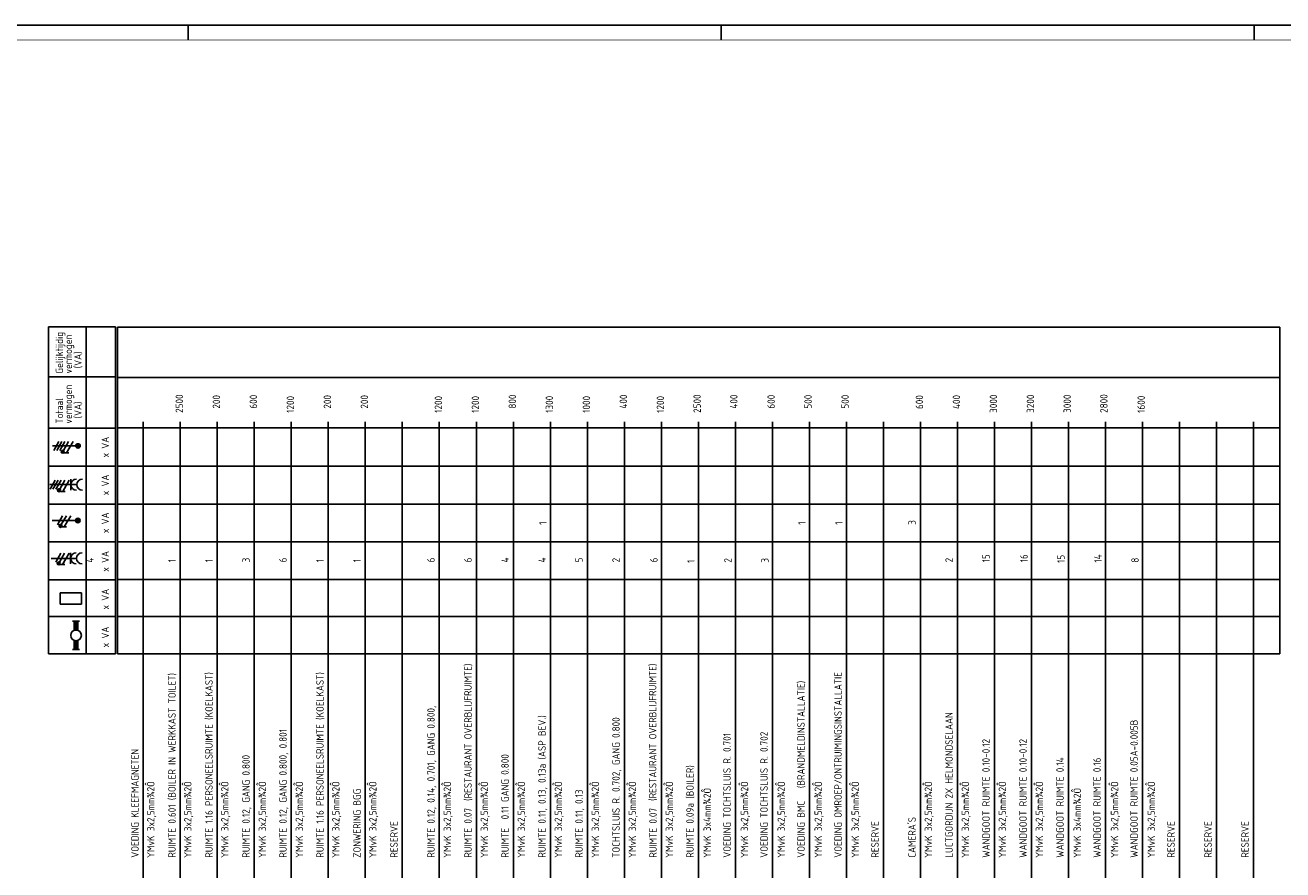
# Model space of a CAD drawing. Header units: millimetres. Extents: x 882 to 2071, y -2 to 839.
# Tile 7 of 8: x 1291 to 1716, y 553 to 839. Entities that reach past the tile are written whole.
import ezdxf
from ezdxf.enums import TextEntityAlignment as Align

# ---------------------------------------------------------------- set-up
doc = ezdxf.new("R2010")
doc.units = ezdxf.units.MM
for name, color, linetype in [('40', 1, 'CONTINUOUS'), ('EL$2B---_KADER', 4, 'CONTINUOUS'), ('LIJN018', 210, 'CONTINUOUS'), ('LIJN025', 10, 'CONTINUOUS'), ('LIJN035', 50, 'CONTINUOUS'), ('LIJN050', 90, 'CONTINUOUS'), ('TEKST25', 10, 'CONTINUOUS'), ('TEKST35', 50, 'CONTINUOUS'), ('TEKST50', 90, 'CONTINUOUS')]:
    doc.layers.add(name, color=color, linetype=linetype)
doc.styles.add('ISO', font='ISO.SHX')
doc.styles.add('NEN', font='iso.shx')
doc.styles.add('ROMAND', font='romand')

# ---------------------------------------------------------------- blocks, each defined once
blk = doc.blocks.new('A0')
at = {"layer": 'LIJN025'}
for p, q in [((464, 836), (464, 841)), ((824, 836), (824, 841))]:
    blk.add_line(p, q, dxfattribs=at)
at = {"layer": 'LIJN025', "linetype": 'Continuous'}
blk.add_line((644, 836), (644, 841), dxfattribs=at)
at = {"layer": 'LIJN025'}
blk.add_lwpolyline([(1189, 841), (1189, 0), (0, 0), (0, 841)], close=True, dxfattribs=at)
at = {"layer": 'LIJN050', "const_width": 0.2}
blk.add_lwpolyline([(1184, 836), (25, 836), (25, 5), (1184, 5)], close=True, dxfattribs=at)
at = {"layer": 'TEKST25', "style": 'ROMAND', "width": 2.899115}
blk.add_attdef('STATUS', text='', height=2.5, dxfattribs=at).set_placement((1143, 71.5), (1182, 71.5), align=Align.FIT)
at = {"layer": 'TEKST25', "style": 'ISO'}
for tag, p in [('E', (1144.25, 66)), ('NAAM-E', (1155.75, 66)), ('DATUM-E', (1174, 66)), ('D', (1144.25, 61)), ('NAAM-D', (1155.75, 61)), ('DATUM-D', (1174, 61)), ('C', (1144.25, 56)), ('NAAM-C', (1155.75, 56)), ('DATUM-C', (1174, 56)), ('B', (1144.25, 51)), ('NAAM-B', (1155.75, 51)), ('DATUM-B', (1174, 51)), ('A', (1144.25, 46)), ('NAAM-A', (1155.75, 46)), ('DATUM-A', (1174, 46))]:
    blk.add_attdef(tag, text='', height=2.5, dxfattribs=at).set_placement(p, align=Align.CENTER)
for tag, p in [('DATUM', (1021.75, 36.25)), ('SCHAAL', (1057, 36.25)), ('GETEKEND', (1087.25, 36.25)), ('GECONTOL.', (1122, 36.25)), ('FORMAAT', (1152.25, 28.25))]:
    blk.add_attdef(tag, p, '', height=2.5, dxfattribs=at)
at = {"layer": 'TEKST35', "style": 'ISO'}
for tag, p in [('PROJECT', (1023.5, 72.5)), ('PLAATS', (1023.5, 63.5)), ('INSTALLATIE-REGEL1', (1023.5, 52.5)), ('INSTALLATIE-REGEL2', (1023.5, 43.5))]:
    blk.add_attdef(tag, p, '', height=4, dxfattribs=at)
blk.add_attdef('PROJ.NR.', text='', height=4, dxfattribs=at).set_placement((1170, 23), align=Align.CENTER)
at = {"layer": 'TEKST50', "style": 'ISO'}
blk.add_attdef('FILE-NAAM', text='', height=5, dxfattribs=at).set_placement((1162.5, 7.5), align=Align.CENTER)

msp = doc.modelspace()

# ---------------------------------------------------------------- linework, layer by layer
at = {"layer": 'LIJN018', "color": 9, "linetype": 'Continuous'}
for p, q in [((1298.77, 626.21), (1298.77, 736.68)), ((1298.77, 736.68), (1321.45, 736.68)), ((1311.45, 626.21), (1311.45, 736.68)), ((1321.45, 626.21), (1321.45, 736.68)), ((1322.05, 626.24), (1322.05, 736.58)), ((1322.05, 736.58), (1584.39, 736.58)), ((1452.35, 736.58), (1714.69, 736.58)), ((1298.77, 719.76), (1321.45, 719.76)), ((1322.05, 719.58), (1584.39, 719.58)), ((1452.35, 719.58), (1714.69, 719.58)), ((1298.77, 702.52), (1321.45, 702.52)), ((1322.05, 702.62), (1584.39, 702.62)), ((1452.35, 702.62), (1714.69, 702.62)), ((1302.31, 697.92), (1300.56, 694.89)), ((1303.31, 697.92), (1301.56, 694.89)), ((1304.31, 697.92), (1302.56, 694.89)), ((1305.56, 697.92), (1303.84, 694.93)), ((1307.06, 697.92), (1304.88, 694.13)), ((1308.24, 696.49), (1300.17, 696.49)), ((1305.65, 694.13), (1304.1, 694.13)), ((1298.77, 689.64), (1321.45, 689.64)), ((1322.05, 689.62), (1584.39, 689.62)), ((1452.35, 689.62), (1714.69, 689.62)), ((1301.04, 684.92), (1299.29, 681.89)), ((1302.04, 684.92), (1300.29, 681.89)), ((1303.04, 684.92), (1301.29, 681.89)), ((1304.29, 684.92), (1302.57, 681.93)), ((1305.79, 684.92), (1303.61, 681.13)), ((1306.34, 681.52), (1306.34, 685.28)), ((1299.25, 683.4), (1308.34, 683.4)), ((1304.38, 681.13), (1302.83, 681.13)), ((1298.77, 676.77), (1321.45, 676.77)), ((1322.05, 676.84), (1584.39, 676.84)), ((1452.35, 676.84), (1714.69, 676.84)), ((1308.18, 671.29), (1299.98, 671.29)), ((1303.56, 672.91), (1301.81, 669.87)), ((1304.81, 672.91), (1303.08, 669.92)), ((1306.31, 672.91), (1304.12, 669.12)), ((1304.9, 669.12), (1303.34, 669.12)), ((1298.77, 664.06), (1321.45, 664.06)), ((1322.05, 664.04), (1584.39, 664.04)), ((1452.35, 664.04), (1714.69, 664.04)), ((1302.96, 660.21), (1301.21, 657.17)), ((1304.21, 660.21), (1302.48, 657.22)), ((1305.71, 660.21), (1303.52, 656.42)), ((1306.25, 656.62), (1306.25, 660.38)), ((1299.65, 658.5), (1308.25, 658.5)), ((1304.3, 656.42), (1302.74, 656.42)), ((1298.77, 651.28), (1321.45, 651.28)), ((1322.05, 651.34), (1584.39, 651.34)), ((1452.35, 651.34), (1714.69, 651.34)), ((1302.72, 646.81), (1309.9, 646.81)), ((1302.72, 643.06), (1302.72, 646.81)), ((1309.9, 643.06), (1309.9, 646.81)), ((1302.72, 643.06), (1309.9, 643.06)), ((1298.77, 638.84), (1321.45, 638.84)), ((1306.89, 637.28), (1309.29, 637.28)), ((1307.49, 634.18), (1307.49, 637.28)), ((1308.69, 634.18), (1308.69, 637.28)), ((1322.05, 638.84), (1584.39, 638.84)), ((1452.35, 638.84), (1714.69, 638.84)), ((1307.49, 630.79), (1307.49, 627.68)), ((1308.69, 630.79), (1308.69, 627.68)), ((1298.77, 626.21), (1321.45, 626.21)), ((1309.29, 627.68), (1306.89, 627.68)), ((1322.05, 626.24), (1584.39, 626.24)), ((1452.35, 626.24), (1714.69, 626.24))]:
    msp.add_line(p, q, dxfattribs=at)
at = {"layer": 'LIJN018', "color": 9}
msp.add_line((1714.69, 626.24), (1714.69, 736.58), dxfattribs=at)
at = {"layer": 'LIJN018', "color": 9, "linetype": 'Continuous'}
for centre, radius in [((1308.74, 696.49), 0.75), ((1308.74, 696.49), 0.5), ((1303.59, 694.5), 0.5), ((1308.74, 696.49), 0.25), ((1302.32, 681.5), 0.5), ((1308.68, 671.29), 0.75), ((1308.68, 671.29), 0.5), ((1308.68, 671.29), 0.25), ((1302.84, 669.48), 0.5), ((1302.24, 656.78), 0.5), ((1308.09, 632.48), 1.8)]:
    msp.add_circle(centre, radius, dxfattribs=at)
for centre, radius, start, end in [((1303.59, 694.5), 0.25, 0, 180), ((1303.59, 694.5), 0.25, 180, 0), ((1308.22, 683.4), 1.88, 90, 270), ((1310.22, 683.4), 1.88, 90, 270), ((1302.32, 681.5), 0.25, 0, 180), ((1302.32, 681.5), 0.25, 180, 0), ((1302.84, 669.48), 0.25, 0, 180), ((1302.84, 669.48), 0.25, 180, 0), ((1308.13, 658.5), 1.88, 90, 270), ((1310.13, 658.5), 1.88, 90, 270), ((1302.24, 656.78), 0.25, 0, 180), ((1302.24, 656.78), 0.25, 180, 0)]:
    msp.add_arc(centre, radius, start, end, dxfattribs=at)
for points in [[(1307.49, 634.28), (1308.69, 634.28), (1307.49, 637.28), (1308.69, 637.28)], [(1307.49, 634.28), (1307.49, 634.22), (1308.09, 634.28)], [(1308.69, 634.22), (1308.69, 634.28), (1308.15, 634.28)], [(1307.49, 630.68), (1307.49, 630.74), (1308.03, 630.68)], [(1307.49, 627.68), (1308.69, 627.68), (1307.49, 630.68), (1308.69, 630.68)], [(1308.69, 630.68), (1308.69, 630.74), (1308.15, 630.68)]]:
    msp.add_solid(points, dxfattribs=at)
at = {"layer": 'LIJN035'}
for p, q in [((1330.8, 500.74), (1330.8, 704.62)), ((1343.3, 500.74), (1343.3, 704.62)), ((1355.8, 500.74), (1355.8, 704.62)), ((1368.3, 500.74), (1368.3, 704.62)), ((1380.8, 500.74), (1380.8, 704.62)), ((1393.3, 500.74), (1393.3, 704.62)), ((1405.8, 500.74), (1405.8, 704.62)), ((1418.3, 500.74), (1418.3, 704.62)), ((1430.8, 500.74), (1430.8, 704.62)), ((1443.3, 500.74), (1443.3, 704.62)), ((1455.8, 500.74), (1455.8, 704.62)), ((1468.3, 500.74), (1468.3, 704.62)), ((1480.8, 500.74), (1480.8, 704.62)), ((1493.3, 500.74), (1493.3, 704.62)), ((1505.8, 500.74), (1505.8, 704.62)), ((1518.3, 500.74), (1518.3, 704.62)), ((1530.8, 500.74), (1530.8, 704.62)), ((1543.3, 500.74), (1543.3, 704.62)), ((1555.8, 500.74), (1555.8, 704.62)), ((1568.3, 500.74), (1568.3, 704.62)), ((1580.8, 500.74), (1580.8, 704.62)), ((1593.3, 500.74), (1593.3, 704.62)), ((1605.8, 500.74), (1605.8, 704.62)), ((1618.3, 500.74), (1618.3, 704.62)), ((1630.8, 500.74), (1630.8, 704.62)), ((1643.3, 500.74), (1643.3, 704.62)), ((1655.8, 500.74), (1655.8, 704.62)), ((1668.3, 500.74), (1668.3, 704.62)), ((1680.8, 500.74), (1680.8, 704.62)), ((1693.3, 500.74), (1693.3, 704.62)), ((1705.8, 500.74), (1705.8, 704.62))]:
    msp.add_line(p, q, dxfattribs=at)

# ---------------------------------------------------------------- block references
at = {"layer": 'EL$2B---_KADER'}
msp.add_blockref('A0', (882, -2.4), dxfattribs=at)

# ---------------------------------------------------------------- texts
at = {"layer": '40', "style": 'NEN'}
for s, p in [('2500', (1344.21, 707.64)), (' 200', (1356.73, 707.64)), (' 600', (1369.23, 707.64)), ('1200', (1381.73, 707.64)), (' 200', (1394.23, 707.64)), (' 200', (1406.73, 707.64)), ('1200', (1431.73, 707.64)), ('1200', (1444.23, 707.64)), (' 800', (1456.73, 707.64)), ('1300', (1469.23, 707.64)), ('1000', (1481.73, 707.64)), (' 400', (1494.23, 707.64)), ('1200', (1506.73, 707.64)), ('2500', (1519.14, 707.64)), (' 400', (1531.53, 707.64)), (' 600', (1544.13, 707.64)), (' 500', (1556.61, 707.64)), (' 500', (1569.13, 707.64)), ('600', (1594.23, 708.94)), ('400', (1606.73, 708.94)), ('3000', (1619.23, 707.64)), ('3200', (1631.73, 707.64)), ('3000', (1644.14, 707.64)), ('2800', (1656.53, 707.64)), ('1600', (1669.13, 707.64)), ('1', (1467.03, 669.84)), ('1', (1554.53, 669.84)), ('1', (1567.03, 669.84)), ('3', (1591.73, 669.84)), ('1', (1341.73, 657.14)), ('1', (1354.23, 657.14)), ('3', (1366.73, 657.14)), ('6', (1379.23, 657.14)), ('1', (1391.73, 657.14)), ('1', (1404.23, 657.14)), ('6', (1429.23, 657.14)), ('6', (1441.73, 657.14)), ('4', (1454.23, 657.14)), ('4', (1466.73, 657.14)), ('5', (1479.23, 657.14)), ('2', (1491.73, 657.14)), ('6', (1504.53, 657.14)), ('1', (1517.03, 656.94)), ('2', (1529.53, 657.04)), ('3', (1542.03, 657.04)), ('2', (1604.23, 657.14)), ('15', (1616.73, 657.14)), ('16', (1629.53, 657.14)), ('15', (1642.03, 656.94)), ('14', (1654.53, 657.04)), ('8', (1667.03, 657.04)), ('RUIMTE 1.16 PERSONEELSRUIMTE (KOELKAST)', (1354.23, 557.39)), ('RUIMTE 1.16 PERSONEELSRUIMTE (KOELKAST)', (1391.73, 557.39)), ('(RESTAURANT OVERBLIJFRUIMTE) ', (1441.73, 576.59)), ('(RESTAURANT OVERBLIJFRUIMTE) ', (1504.13, 576.59)), ('VOEDING OMROEP/ONTRUIMINGSINSTALLATIE', (1566.73, 557.39)), ('RUIMTE 0.601 (BOILER IN WERKKAST TOILET)', (1341.73, 557.39)), ('VOEDING BMC   (BRANDMELDINSTALLATIE)', (1554.23, 557.39)), ('RUIMTE 0.12, 0.14, 0.701, GANG 0.800, ', (1429.23, 557.39)), ('RUIMTE 0.11, 0.13, 0.13a (ASP BEV.)', (1466.73, 557.39)), ('LUCTGORDIJN 2X HELMONDSELAAN', (1604.23, 557.39)), ('TOCHTSLUIS R. 0.702, GANG 0.800', (1491.73, 557.39)), ('WANDGOOT RUIMTE 0.05A-0.005B', (1666.73, 557.39)), ('RUIMTE 0.12, GANG 0.800, 0.801', (1379.23, 557.39)), ('VOEDING TOCHTSLUIS R. 0.701', (1529.23, 557.39)), ('VOEDING TOCHTSLUIS R. 0.702', (1541.73, 557.39)), ('WANDGOOT RUIMTE 0.10-0.12', (1616.73, 557.39)), ('WANDGOOT RUIMTE 0.10-0.12', (1629.23, 557.39)), ('VOEDING KLEEFMAGNETEN', (1329.23, 557.39)), ('RUIMTE 0.12, GANG 0.800', (1366.73, 557.39)), ('RUIMTE  0.11 GANG 0.800', (1454.23, 557.39)), ('WANDGOOT RUIMTE 0.14', (1641.73, 557.39)), ('WANDGOOT RUIMTE 0.16', (1654.23, 557.39)), ('RUIMTE 0.09a (BOILER) ', (1516.73, 557.39)), (' YMvK 3x2,5mm¾2Ô', (1334.58, 555.89)), (' YMvK 3x2,5mm¾2Ô', (1347.08, 555.89)), (' YMvK 3x2,5mm¾2Ô', (1359.58, 555.89)), (' YMvK 3x2,5mm¾2Ô', (1372.23, 555.89)), (' YMvK 3x2,5mm¾2Ô', (1384.73, 555.89)), (' YMvK 3x2,5mm¾2Ô', (1397.08, 555.89)), (' YMvK 3x2,5mm¾2Ô', (1409.58, 555.89)), (' YMvK 3x2,5mm¾2Ô', (1434.73, 555.89)), (' YMvK 3x2,5mm¾2Ô', (1447.23, 555.89)), (' YMvK 3x2,5mm¾2Ô', (1459.73, 555.89)), (' YMvK 3x2,5mm¾2Ô', (1472.23, 555.89)), (' YMvK 3x2,5mm¾2Ô', (1484.73, 555.89)), (' YMvK 3x2,5mm¾2Ô', (1497.23, 555.89)), (' YMvK 3x2,5mm¾2Ô', (1509.73, 555.89)), (' YMvK 3x2,5mm¾2Ô', (1535.13, 555.89)), (' YMvK 3x2,5mm¾2Ô', (1547.53, 555.89)), (' YMvK 3x2,5mm¾2Ô', (1560.03, 555.89)), (' YMvK 3x2,5mm¾2Ô', (1572.53, 555.89)), (' YMvK 3x2,5mm¾2Ô', (1597.23, 555.89)), (' YMvK 3x2,5mm¾2Ô', (1609.73, 555.89)), (' YMvK 3x2,5mm¾2Ô', (1622.23, 555.89)), (' YMvK 3x2,5mm¾2Ô', (1634.73, 555.89)), (' YMvK 3x2,5mm¾2Ô', (1660.13, 555.89)), (' YMvK 3x2,5mm¾2Ô', (1672.53, 555.89)), ('ZONWERING BGG', (1404.23, 557.39)), ('RUIMTE 0.11, 0.13', (1479.23, 557.39)), (' YMvK 3x4mm¾2Ô', (1522.53, 555.89)), (' YMvK 3x4mm¾2Ô', (1647.53, 555.89)), ('RUIMTE 0.07', (1441.73, 557.39)), ('RUIMTE 0.07', (1504.23, 557.39)), ('RESERVE', (1416.73, 557.39)), ('RESERVE', (1579.23, 557.39)), ("CAMERA'S", (1591.73, 557.39)), ('RESERVE', (1679.23, 557.39)), ('RESERVE', (1691.73, 557.39)), ('RESERVE', (1704.23, 557.39))]:
    msp.add_text(s, height=2.5, rotation=90, dxfattribs=at).set_placement(p)
at = {"layer": 'LIJN018', "color": 9, "linetype": 'Continuous', "style": 'NEN'}
for s, p in [('Gelijktijdig', (1303.7, 720.93)), ('vermogen', (1306.7, 720.93)), ('(VA)', (1309.95, 722.68)), ('vermogen', (1306.7, 704.01)), ('Totaal', (1303.7, 704.01)), ('(VA)', (1309.95, 705.76)), ('x VA', (1319.2, 692.57)), ('x VA', (1319.2, 679.8)), ('x VA', (1319.2, 667.01)), ('4', (1314, 657.07)), ('x VA', (1319.2, 653.99)), ('x VA', (1319.2, 641.22)), ('x VA', (1319.2, 628.43))]:
    msp.add_text(s, height=2.5, rotation=90, dxfattribs=at).set_placement(p)

doc.saveas('drawing.dxf')
